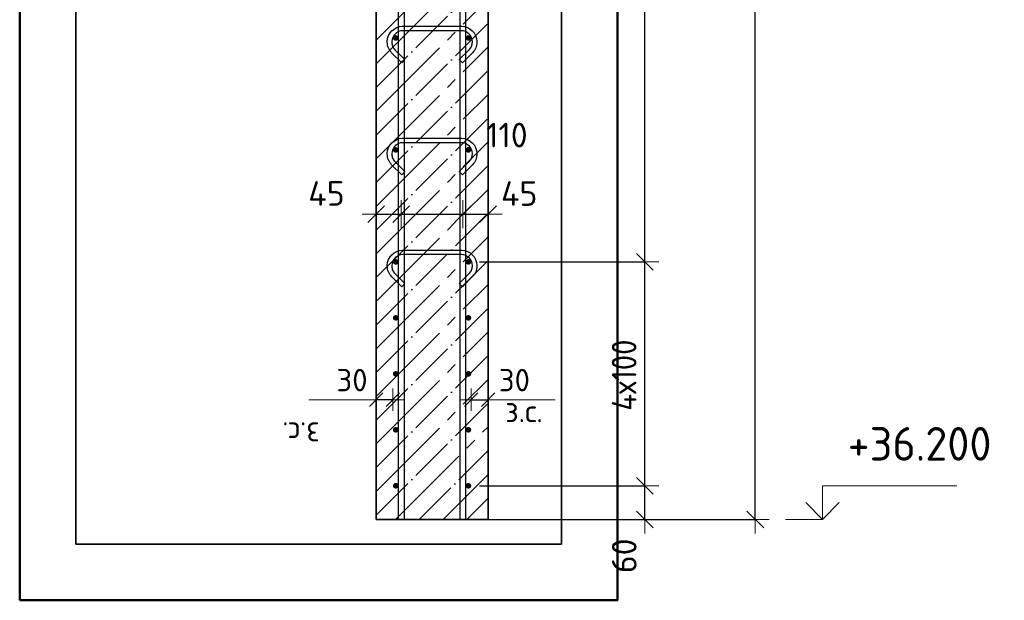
# Model space of a CAD drawing. Header units: millimetres. Extents: x -2995 to 60896, y -2809 to 57831.
# Tile 101 of 169: x 46442 to 48200, y 22598 to 23635. Entities that reach past the tile are written whole.
import ezdxf

# ---------------------------------------------------------------- set-up
doc = ezdxf.new("R2010")
doc.units = ezdxf.units.MM
doc.header["$PDMODE"] = 65
doc.linetypes.add('______11', pattern=[100, 80, -10, 0, -10])
doc.linetypes.add('______5', pattern=[220, 160, -20, 20, -20])
for name, color, linetype, lineweight in [('Standard', 7, 'Continuous', 25), ('Арм.стержн. вертикальными 1', 22, 'Continuous', 35), ('Арм.стержн.горизонт. 1', 180, 'Continuous', 35), ('Высотная отметки_ общее', 7, 'Continuous', 13), ('Размерная линия_ общее', 7, 'Continuous', 13), ('Размерная линия_ общее_1', 7, 'Continuous', 13)]:
    doc.layers.add(name, color=color, linetype=linetype, lineweight=lineweight)
doc.layers.add('Арм.стержн.Стяжки', color=7, linetype='Continuous', lineweight=35, true_color=0x501e0f)
doc.styles.add('ISOCPEUR', font='ISOCPEUR')
doc.dimstyles.new('DIMSTYLE_11', dxfattribs={"dimtxt": 44, "dimasz": 50, "dimexe": 0, "dimexo": 0.001, "dimgap": 22, "dimtad": 2, "dimdec": 0, "dimrnd": 5, "dimzin": 12, "dimdsep": 46, "dimtxsty": 'ISOCPEUR', "dimblk1": 'ALL_ML_STRICH', "dimblk2": 'ALL_ML_STRICH', "dimsah": 1, "dimcen": 0, "dimse1": 1, "dimse2": 1, "dimclrd": 7, "dimclre": 256, "dimclrt": 7, "dimadec": 0, "dimazin": 0, "dimtfac": 1, "dimtdec": 0, "dimtix": 1, "dimtmove": 2, "dimatfit": 3, "dimfxl": 0, "dimtvp": 1.2, "dimtzin": 0, "dimlwd": 0, "dimlwe": -3, "dimarcsym": 0})
doc.dimstyles.new('DIMSTYLE_3', dxfattribs={"dimtxt": 44, "dimasz": 50, "dimexe": 0, "dimexo": 0, "dimgap": 22, "dimtad": 2, "dimdec": 0, "dimrnd": 5, "dimzin": 12, "dimdsep": 46, "dimtxsty": 'ISOCPEUR', "dimblk1": 'ALL_ML_STRICH', "dimblk2": 'ALL_ML_STRICH', "dimsah": 1, "dimcen": 0, "dimclrd": 7, "dimclre": 256, "dimclrt": 7, "dimadec": 0, "dimazin": 0, "dimtfac": 1, "dimtdec": 0, "dimtix": 1, "dimtmove": 2, "dimatfit": 3, "dimfxl": 0, "dimtvp": 1.2, "dimtzin": 0, "dimlwd": 0, "dimlwe": -3, "dimarcsym": 0})
doc.dimstyles.new('DIMSTYLE_5', dxfattribs={"dimtxt": 44, "dimasz": 50, "dimexe": 0, "dimexo": 0, "dimgap": 22, "dimtad": 2, "dimdec": 0, "dimrnd": 5, "dimzin": 12, "dimdsep": 46, "dimtxsty": 'ISOCPEUR', "dimblk1": 'ALL_ML_STRICH', "dimblk2": 'ALL_ML_STRICH', "dimsah": 1, "dimcen": 0, "dimclrd": 7, "dimclre": 256, "dimclrt": 7, "dimadec": 0, "dimazin": 0, "dimtfac": 1, "dimtdec": 0, "dimtix": 1, "dimtmove": 2, "dimatfit": 3, "dimfxl": 0, "dimtzin": 0, "dimlwd": 0, "dimlwe": -3, "dimarcsym": 0})
doc.dimstyles.new('DIMSTYLE_8', dxfattribs={"dimtxt": 40, "dimasz": 40, "dimexe": 0, "dimexo": 0.001, "dimgap": 20, "dimtad": 2, "dimdec": 0, "dimrnd": 5, "dimzin": 12, "dimdsep": 46, "dimtxsty": 'ISOCPEUR', "dimblk1": 'ALL_ML_STRICH', "dimblk2": 'ALL_ML_STRICH', "dimsah": 1, "dimcen": 0, "dimse1": 1, "dimse2": 1, "dimclrd": 7, "dimclre": 256, "dimclrt": 7, "dimadec": 0, "dimazin": 0, "dimtfac": 1, "dimtdec": 0, "dimtix": 1, "dimtmove": 2, "dimatfit": 3, "dimfxl": 0, "dimtvp": 1.2, "dimtzin": 0, "dimlwd": 0, "dimlwe": -3, "dimarcsym": 0})

# ---------------------------------------------------------------- blocks, each defined once
blk = doc.blocks.new('COMPLEX_ELEVATIONDIM_5')
at = {"layer": 'Высотная отметки_ общее', "color": 7, "linetype": 'Continuous', "lineweight": 13, "transparency": 33554687}
for p, q in [((47875.5, 22742), (47875.5, 22802)), ((47875.5, 22802), (48115.5, 22802)), ((47875.5, 22742), (47845.5, 22772)), ((47875.5, 22742), (47905.5, 22772)), ((47875.5, 22742), (47875.5, 22742)), ((47875.5, 22742), (47875.5, 22742)), ((47875.5, 22742), (47875.5, 22742)), ((47875.5, 22742), (47875.5, 22742))]:
    blk.add_line(p, q, dxfattribs=at)
blk.add_lwpolyline([(47875.5, 22742), (47815.5, 22742), (47815.5, 22742), (47809.3, 22742)], dxfattribs=at)
at = {"layer": 'Высотная отметки_ общее', "color": 7, "linetype": 'Continuous', "lineweight": 13, "transparency": 33554687, "insert": (47920.5, 22847), "char_height": 60, "width": 298.477, "attachment_point": 7, "style": 'ISOCPEUR'}
blk.add_mtext('\\W0.96;+36.200', dxfattribs=at)
blk = doc.blocks.new('ALL_ML_STRICH')
at = {"color": 0, "linetype": 'ByBlock', "lineweight": -2}
for p, q in [((0, -0.5), (0, 0.5)), ((-1, 0), (0.5, 0)), ((-0.3, -0.3), (0.3, 0.3))]:
    blk.add_line(p, q, dxfattribs=at)
blk = doc.blocks.new('*D162')
at = {"layer": 'DEFPOINTS', "color": 7, "linetype": 'Continuous', "lineweight": 13, "transparency": 33554687}
for p in [(47278.2, 25862), (47326.2, 22742), (47755.5, 22742)]:
    blk.add_point(p, dxfattribs=at)
at = {"layer": 'Размерная линия_ общее', "color": 253, "linetype": 'Continuous', "lineweight": -2, "true_color": 0xa0a0a0, "transparency": 33554687}
for p, q in [((47298.2, 25862), (47755.5, 25862)), ((47346.2, 22742), (47755.5, 22742))]:
    blk.add_line(p, q, dxfattribs=at)
at = {"layer": 'Размерная линия_ общее', "color": 7, "linetype": 'Continuous', "lineweight": -2, "transparency": 33554687}
blk.add_line((47755.5, 22742), (47755.5, 25862), dxfattribs=at)
at = {"layer": 'Размерная линия_ общее', "color": 7, "linetype": 'Continuous', "lineweight": 13, "transparency": 33554687, "xscale": 50, "yscale": 50, "zscale": 50}
for p, rotation in [((47755.5, 25862), 90), ((47755.5, 22742), 270)]:
    blk.add_blockref('ALL_ML_STRICH', p, dxfattribs=dict(at, rotation=rotation))
at = {"layer": 'Размерная линия_ общее', "color": 7, "linetype": 'Continuous', "lineweight": 13, "transparency": 33554687, "insert": (47718.5, 24308.6), "char_height": 44, "width": 176, "attachment_point": 5, "rotation": 90, "style": 'ISOCPEUR'}
blk.add_mtext('\\A1;{3120}', dxfattribs=at)
blk = doc.blocks.new('*D164')
at = {"layer": 'DEFPOINTS', "color": 7, "linetype": 'Continuous', "lineweight": 13, "transparency": 33554687}
for p in [(47243.2, 22802), (47224.1, 22742), (47558.2, 22742)]:
    blk.add_point(p, dxfattribs=at)
at = {"layer": 'Размерная линия_ общее', "color": 253, "linetype": 'Continuous', "lineweight": -2, "true_color": 0xa0a0a0, "transparency": 33554687}
for p, q in [((47263.2, 22802), (47558.2, 22802)), ((47244.1, 22742), (47558.2, 22742))]:
    blk.add_line(p, q, dxfattribs=at)
at = {"layer": 'Размерная линия_ общее', "color": 7, "linetype": 'Continuous', "lineweight": -2, "transparency": 33554687}
blk.add_line((47558.2, 22742), (47558.2, 22802), dxfattribs=at)
at = {"layer": 'Размерная линия_ общее', "color": 7, "linetype": 'Continuous', "lineweight": 13, "transparency": 33554687, "xscale": 50, "yscale": 50, "zscale": 50}
for p, rotation in [((47558.2, 22802), 90), ((47558.2, 22742), 270)]:
    blk.add_blockref('ALL_ML_STRICH', p, dxfattribs=dict(at, rotation=rotation))
at = {"layer": 'Размерная линия_ общее', "color": 7, "linetype": 'Continuous', "lineweight": 13, "transparency": 33554687, "insert": (47521.4, 22677), "char_height": 44, "width": 88, "attachment_point": 5, "rotation": 90, "style": 'ISOCPEUR'}
blk.add_mtext('\\A1;{60}', dxfattribs=at)
blk = doc.blocks.new('*D165')
at = {"layer": 'DEFPOINTS', "color": 7, "linetype": 'Continuous', "lineweight": 13, "transparency": 33554687}
for p in [(47243.2, 23202), (47243.2, 22802), (47558.2, 22802)]:
    blk.add_point(p, dxfattribs=at)
at = {"layer": 'Размерная линия_ общее', "color": 253, "linetype": 'Continuous', "lineweight": -2, "true_color": 0xa0a0a0, "transparency": 33554687}
for p, q in [((47263.2, 23202), (47558.2, 23202)), ((47263.2, 22802), (47558.2, 22802))]:
    blk.add_line(p, q, dxfattribs=at)
at = {"layer": 'Размерная линия_ общее', "color": 7, "linetype": 'Continuous', "lineweight": -2, "transparency": 33554687}
blk.add_line((47558.2, 22802), (47558.2, 23202), dxfattribs=at)
at = {"layer": 'Размерная линия_ общее', "color": 7, "linetype": 'Continuous', "lineweight": 13, "transparency": 33554687, "xscale": 50, "yscale": 50, "zscale": 50}
for p, rotation in [((47558.2, 23202), 90), ((47558.2, 22802), 270)]:
    blk.add_blockref('ALL_ML_STRICH', p, dxfattribs=dict(at, rotation=rotation))
at = {"layer": 'Размерная линия_ общее', "color": 7, "linetype": 'Continuous', "lineweight": 13, "transparency": 33554687, "insert": (47499.2, 22936), "char_height": 44, "width": 2.2, "attachment_point": 1, "rotation": 90, "line_spacing_factor": 0.60241, "style": 'ISOCPEUR'}
blk.add_mtext('\\W0.91;4х100', dxfattribs=at)
blk = doc.blocks.new('*D166')
at = {"layer": 'DEFPOINTS', "color": 7, "linetype": 'Continuous', "lineweight": 13, "transparency": 33554687}
for p in [(47243.2, 25402), (47243.2, 23202), (47558.2, 23202)]:
    blk.add_point(p, dxfattribs=at)
at = {"layer": 'Размерная линия_ общее', "color": 253, "linetype": 'Continuous', "lineweight": -2, "true_color": 0xa0a0a0, "transparency": 33554687}
for p, q in [((47263.2, 25402), (47558.2, 25402)), ((47263.2, 23202), (47558.2, 23202))]:
    blk.add_line(p, q, dxfattribs=at)
at = {"layer": 'Размерная линия_ общее', "color": 7, "linetype": 'Continuous', "lineweight": -2, "transparency": 33554687}
blk.add_line((47558.2, 23202), (47558.2, 25402), dxfattribs=at)
at = {"layer": 'Размерная линия_ общее', "color": 7, "linetype": 'Continuous', "lineweight": 13, "transparency": 33554687, "xscale": 50, "yscale": 50, "zscale": 50}
for p, rotation in [((47558.2, 25402), 90), ((47558.2, 23202), 270)]:
    blk.add_blockref('ALL_ML_STRICH', p, dxfattribs=dict(at, rotation=rotation))
at = {"layer": 'Размерная линия_ общее', "color": 7, "linetype": 'Continuous', "lineweight": 13, "transparency": 33554687, "insert": (47499.2, 24158), "char_height": 44, "width": 2.2, "attachment_point": 1, "rotation": 90, "line_spacing_factor": 0.60241, "style": 'ISOCPEUR'}
blk.add_mtext('\\W0.91;11х200=2200', dxfattribs=at)
blk = doc.blocks.new('*D169')
at = {"layer": 'DEFPOINTS', "color": 7, "linetype": 'Continuous', "lineweight": 13, "transparency": 33554687}
for p in [(47248.2, 22955.8), (47248.2, 22947.1), (47278.2, 22947.1)]:
    blk.add_point(p, dxfattribs=at)
at = {"layer": 'Размерная линия_ общее_1', "color": 7, "linetype": 'Continuous', "lineweight": -2, "transparency": 33554687}
blk.add_line((47248.2, 22955.8), (47278.2, 22955.8), dxfattribs=at)
at = {"layer": 'Размерная линия_ общее_1', "color": 7, "linetype": 'Continuous', "lineweight": 13, "transparency": 33554687, "xscale": 40, "yscale": 40, "zscale": 40, "rotation": 180}
blk.add_blockref('ALL_ML_STRICH', (47248.2, 22955.8), dxfattribs=at)
at = {"layer": 'Размерная линия_ общее_1', "color": 7, "linetype": 'Continuous', "lineweight": 13, "transparency": 33554687, "xscale": 40, "yscale": 40, "zscale": 40}
blk.add_blockref('ALL_ML_STRICH', (47278.2, 22955.8), dxfattribs=at)
at = {"layer": 'Размерная линия_ общее_1', "color": 7, "linetype": 'Continuous', "lineweight": 13, "transparency": 33554687, "insert": (47325.2, 22990.8), "char_height": 40, "width": 80, "attachment_point": 5, "style": 'ISOCPEUR'}
blk.add_mtext('\\A1;{30}', dxfattribs=at)
at = {"layer": 'Размерная линия_ общее_1', "color": 7, "linetype": 'Continuous', "lineweight": 13, "transparency": 33554687, "insert": (47308.8, 22955.6), "char_height": 40, "width": 2, "attachment_point": 1, "line_spacing_factor": 0.60241, "style": 'ISOCPEUR'}
blk.add_mtext('з.с.', dxfattribs=at)
blk = doc.blocks.new('*D170')
at = {"layer": 'DEFPOINTS', "color": 7, "linetype": 'Continuous', "lineweight": 13, "transparency": 33554687}
for p in [(47078.2, 23287.1), (47123.2, 23289.4), (47078.2, 23277.7)]:
    blk.add_point(p, dxfattribs=at)
at = {"layer": 'Размерная линия_ общее', "color": 7, "linetype": 'Continuous', "lineweight": -2, "transparency": 33554687}
blk.add_line((47078.2, 23287.1), (47123.2, 23287.1), dxfattribs=at)
at = {"layer": 'Размерная линия_ общее', "color": 7, "linetype": 'Continuous', "lineweight": 13, "transparency": 33554687, "xscale": 50, "yscale": 50, "zscale": 50, "rotation": 180}
blk.add_blockref('ALL_ML_STRICH', (47078.2, 23287.1), dxfattribs=at)
at = {"layer": 'Размерная линия_ общее', "color": 7, "linetype": 'Continuous', "lineweight": 13, "transparency": 33554687, "xscale": 50, "yscale": 50, "zscale": 50}
blk.add_blockref('ALL_ML_STRICH', (47123.2, 23287.1), dxfattribs=at)
at = {"layer": 'Размерная линия_ общее', "color": 7, "linetype": 'Continuous', "lineweight": 13, "transparency": 33554687, "insert": (46989.6, 23324.2), "char_height": 44, "width": 88, "attachment_point": 5, "style": 'ISOCPEUR'}
blk.add_mtext('\\A1;{45}', dxfattribs=at)
blk = doc.blocks.new('*D171')
at = {"layer": 'DEFPOINTS', "color": 7, "linetype": 'Continuous', "lineweight": 13, "transparency": 33554687}
for p in [(47123.2, 23289.4), (47123.2, 23287.1), (47233.2, 23293.4)]:
    blk.add_point(p, dxfattribs=at)
at = {"layer": 'Размерная линия_ общее', "color": 7, "linetype": 'Continuous', "lineweight": -2, "transparency": 33554687}
blk.add_line((47123.2, 23287.1), (47233.2, 23287.1), dxfattribs=at)
at = {"layer": 'Размерная линия_ общее', "color": 7, "linetype": 'Continuous', "lineweight": 13, "transparency": 33554687, "xscale": 50, "yscale": 50, "zscale": 50, "rotation": 180}
blk.add_blockref('ALL_ML_STRICH', (47123.2, 23287.1), dxfattribs=at)
at = {"layer": 'Размерная линия_ общее', "color": 7, "linetype": 'Continuous', "lineweight": 13, "transparency": 33554687, "xscale": 50, "yscale": 50, "zscale": 50}
blk.add_blockref('ALL_ML_STRICH', (47233.2, 23287.1), dxfattribs=at)
at = {"layer": 'Размерная линия_ общее', "color": 7, "linetype": 'Continuous', "lineweight": 13, "transparency": 33554687, "insert": (47311.8, 23428.5), "char_height": 44, "width": 132, "attachment_point": 5, "style": 'ISOCPEUR'}
blk.add_mtext('\\A1;{110}', dxfattribs=at)
blk = doc.blocks.new('*D172')
at = {"layer": 'DEFPOINTS', "color": 7, "linetype": 'Continuous', "lineweight": 13, "transparency": 33554687}
for p in [(47233.2, 23293.4), (47233.2, 23287.1), (47278.2, 23286.2)]:
    blk.add_point(p, dxfattribs=at)
at = {"layer": 'Размерная линия_ общее', "color": 7, "linetype": 'Continuous', "lineweight": -2, "transparency": 33554687}
blk.add_line((47233.2, 23287.1), (47278.2, 23287.1), dxfattribs=at)
at = {"layer": 'Размерная линия_ общее', "color": 7, "linetype": 'Continuous', "lineweight": 13, "transparency": 33554687, "xscale": 50, "yscale": 50, "zscale": 50, "rotation": 180}
blk.add_blockref('ALL_ML_STRICH', (47233.2, 23287.1), dxfattribs=at)
at = {"layer": 'Размерная линия_ общее', "color": 7, "linetype": 'Continuous', "lineweight": 13, "transparency": 33554687, "xscale": 50, "yscale": 50, "zscale": 50}
blk.add_blockref('ALL_ML_STRICH', (47278.2, 23287.1), dxfattribs=at)
at = {"layer": 'Размерная линия_ общее', "color": 7, "linetype": 'Continuous', "lineweight": 13, "transparency": 33554687, "insert": (47333.9, 23324.1), "char_height": 44, "width": 88, "attachment_point": 5, "style": 'ISOCPEUR'}
blk.add_mtext('\\A1;{45}', dxfattribs=at)
blk = doc.blocks.new('*D174')
at = {"layer": 'DEFPOINTS', "color": 7, "linetype": 'Continuous', "lineweight": 13, "transparency": 33554687}
for p in [(47078.2, 22947.1), (47108.2, 22955.8), (47108.2, 22947.1)]:
    blk.add_point(p, dxfattribs=at)
at = {"layer": 'Размерная линия_ общее_1', "color": 7, "linetype": 'Continuous', "lineweight": -2, "transparency": 33554687}
blk.add_line((47108.2, 22955.8), (47078.2, 22955.8), dxfattribs=at)
at = {"layer": 'Размерная линия_ общее_1', "color": 7, "linetype": 'Continuous', "lineweight": 13, "transparency": 33554687, "xscale": 40, "yscale": 40, "zscale": 40}
for p, rotation in [((47078.2, 22955.8), 180), ((47108.2, 22955.8), 360)]:
    blk.add_blockref('ALL_ML_STRICH', p, dxfattribs=dict(at, rotation=rotation))
at = {"layer": 'Размерная линия_ общее_1', "color": 7, "linetype": 'Continuous', "lineweight": 13, "transparency": 33554687, "insert": (47035.2, 22990.8), "char_height": 40, "width": 80, "attachment_point": 5, "style": 'ISOCPEUR'}
blk.add_mtext('\\A1;{30}', dxfattribs=at)
at = {"layer": 'Размерная линия_ общее_1', "color": 7, "linetype": 'Continuous', "lineweight": 13, "transparency": 33554687, "insert": (46977.7, 22875.6), "char_height": 40, "width": 2, "attachment_point": 1, "rotation": 180, "line_spacing_factor": 0.60241, "style": 'ISOCPEUR'}
blk.add_mtext('з.с.', dxfattribs=at)

msp = doc.modelspace()

# ---------------------------------------------------------------- hatches: boundary and pattern name
at = {"layer": 'Арм.стержн.горизонт. 1', "linetype": 'Continuous', "lineweight": 50, "transparency": 33554687}
for points in [[(47118.2, 23602), (47117.9, 23604), (47116.8, 23605.6), (47115.2, 23606.7), (47113.2, 23607), (47111.3, 23606.7), (47109.7, 23605.6), (47108.6, 23604), (47108.2, 23602), (47108.6, 23600.1), (47109.7, 23598.5), (47111.3, 23597.4), (47113.2, 23597), (47115.2, 23597.4), (47116.8, 23598.5), (47117.9, 23600.1)], [(47248.2, 23602), (47247.9, 23604), (47246.8, 23605.6), (47245.2, 23606.7), (47243.2, 23607), (47241.3, 23606.7), (47239.7, 23605.6), (47238.6, 23604), (47238.2, 23602), (47238.6, 23600.1), (47239.7, 23598.5), (47241.3, 23597.4), (47243.2, 23597), (47245.2, 23597.4), (47246.8, 23598.5), (47247.9, 23600.1)], [(47118.2, 23402), (47117.9, 23404), (47116.8, 23405.6), (47115.2, 23406.7), (47113.2, 23407), (47111.3, 23406.7), (47109.7, 23405.6), (47108.6, 23404), (47108.2, 23402), (47108.6, 23400.1), (47109.7, 23398.5), (47111.3, 23397.4), (47113.2, 23397), (47115.2, 23397.4), (47116.8, 23398.5), (47117.9, 23400.1)], [(47248.2, 23402), (47247.9, 23404), (47246.8, 23405.6), (47245.2, 23406.7), (47243.2, 23407), (47241.3, 23406.7), (47239.7, 23405.6), (47238.6, 23404), (47238.2, 23402), (47238.6, 23400.1), (47239.7, 23398.5), (47241.3, 23397.4), (47243.2, 23397), (47245.2, 23397.4), (47246.8, 23398.5), (47247.9, 23400.1)], [(47118.2, 23202), (47117.9, 23204), (47116.8, 23205.6), (47115.2, 23206.7), (47113.2, 23207), (47111.3, 23206.7), (47109.7, 23205.6), (47108.6, 23204), (47108.2, 23202), (47108.6, 23200.1), (47109.7, 23198.5), (47111.3, 23197.4), (47113.2, 23197), (47115.2, 23197.4), (47116.8, 23198.5), (47117.9, 23200.1)], [(47248.2, 23202), (47247.9, 23204), (47246.8, 23205.6), (47245.2, 23206.7), (47243.2, 23207), (47241.3, 23206.7), (47239.7, 23205.6), (47238.6, 23204), (47238.2, 23202), (47238.6, 23200.1), (47239.7, 23198.5), (47241.3, 23197.4), (47243.2, 23197), (47245.2, 23197.4), (47246.8, 23198.5), (47247.9, 23200.1)], [(47118.2, 23102), (47117.9, 23104), (47116.8, 23105.6), (47115.2, 23106.7), (47113.2, 23107), (47111.3, 23106.7), (47109.7, 23105.6), (47108.6, 23104), (47108.2, 23102), (47108.6, 23100.1), (47109.7, 23098.5), (47111.3, 23097.4), (47113.2, 23097), (47115.2, 23097.4), (47116.8, 23098.5), (47117.9, 23100.1)], [(47248.2, 23102), (47247.9, 23104), (47246.8, 23105.6), (47245.2, 23106.7), (47243.2, 23107), (47241.3, 23106.7), (47239.7, 23105.6), (47238.6, 23104), (47238.2, 23102), (47238.6, 23100.1), (47239.7, 23098.5), (47241.3, 23097.4), (47243.2, 23097), (47245.2, 23097.4), (47246.8, 23098.5), (47247.9, 23100.1)], [(47118.2, 23002), (47117.9, 23004), (47116.8, 23005.6), (47115.2, 23006.7), (47113.2, 23007), (47111.3, 23006.7), (47109.7, 23005.6), (47108.6, 23004), (47108.2, 23002), (47108.6, 23000.1), (47109.7, 22998.5), (47111.3, 22997.4), (47113.2, 22997), (47115.2, 22997.4), (47116.8, 22998.5), (47117.9, 23000.1)], [(47248.2, 23002), (47247.9, 23004), (47246.8, 23005.6), (47245.2, 23006.7), (47243.2, 23007), (47241.3, 23006.7), (47239.7, 23005.6), (47238.6, 23004), (47238.2, 23002), (47238.6, 23000.1), (47239.7, 22998.5), (47241.3, 22997.4), (47243.2, 22997), (47245.2, 22997.4), (47246.8, 22998.5), (47247.9, 23000.1)], [(47118.2, 22902), (47117.9, 22904), (47116.8, 22905.6), (47115.2, 22906.7), (47113.2, 22907), (47111.3, 22906.7), (47109.7, 22905.6), (47108.6, 22904), (47108.2, 22902), (47108.6, 22900.1), (47109.7, 22898.5), (47111.3, 22897.4), (47113.2, 22897), (47115.2, 22897.4), (47116.8, 22898.5), (47117.9, 22900.1)], [(47248.2, 22902), (47247.9, 22904), (47246.8, 22905.6), (47245.2, 22906.7), (47243.2, 22907), (47241.3, 22906.7), (47239.7, 22905.6), (47238.6, 22904), (47238.2, 22902), (47238.6, 22900.1), (47239.7, 22898.5), (47241.3, 22897.4), (47243.2, 22897), (47245.2, 22897.4), (47246.8, 22898.5), (47247.9, 22900.1)], [(47118.2, 22802), (47117.9, 22804), (47116.8, 22805.6), (47115.2, 22806.7), (47113.2, 22807), (47111.3, 22806.7), (47109.7, 22805.6), (47108.6, 22804), (47108.2, 22802), (47108.6, 22800.1), (47109.7, 22798.5), (47111.3, 22797.4), (47113.2, 22797), (47115.2, 22797.4), (47116.8, 22798.5), (47117.9, 22800.1)], [(47248.2, 22802), (47247.9, 22804), (47246.8, 22805.6), (47245.2, 22806.7), (47243.2, 22807), (47241.3, 22806.7), (47239.7, 22805.6), (47238.6, 22804), (47238.2, 22802), (47238.6, 22800.1), (47239.7, 22798.5), (47241.3, 22797.4), (47243.2, 22797), (47245.2, 22797.4), (47246.8, 22798.5), (47247.9, 22800.1)]]:
    msp.add_hatch(color=4, dxfattribs=at).paths.add_polyline_path(points)

# ---------------------------------------------------------------- linework, layer by layer
at = {"layer": 'Standard', "color": 52, "linetype": 'Continuous', "lineweight": -3, "transparency": 33554687}
for p, q in [((46541.8, 22697.5), (46541.8, 26335.7)), ((46541.8, 26335.7), (46541.8, 22697.5)), ((47409.1, 26335.7), (47409.1, 22697.5)), ((47409.1, 22697.5), (47409.1, 26335.7)), ((47409.1, 22697.5), (46541.8, 22697.5)), ((46541.8, 22697.5), (47409.1, 22697.5))]:
    msp.add_line(p, q, dxfattribs=at)
at = {"layer": 'Standard', "color": 7, "linetype": 'Continuous', "lineweight": 13, "transparency": 33554687}
for p, q in [((47078.2, 22955.8), (46958.2, 22955.8)), ((47278.2, 22955.8), (47398.2, 22955.8))]:
    msp.add_line(p, q, dxfattribs=at)
at = {"layer": 'Standard', "color": 7, "linetype": 'Continuous', "lineweight": 50, "transparency": 33554687}
msp.add_lwpolyline([(46441.8, 22597.5), (47509.1, 22597.5), (47509.1, 26435.7), (46441.8, 26435.7), (46441.8, 22597.5)], dxfattribs=at)
at = {"layer": 'Арм.стержн. вертикальными 1', "color": 4, "linetype": 'Continuous', "lineweight": 25, "transparency": 33554687}
for points in [[(47228.2, 22742), (47228.2, 25953), (47227.6, 25957.5), (47226.1, 25962.1), (47223.8, 25966.3), (47220.9, 25969.7), (47217.5, 25972.6), (47213.3, 25974.9), (47208.7, 25976.4), (47204.2, 25977), (46923.2, 25977), (46923.2, 25987), (47204.9, 25987), (47211, 25986.2), (47217.3, 25984.1), (47223.2, 25980.8), (47228, 25976.8), (47232, 25972), (47235.3, 25966.1), (47237.4, 25959.8), (47238.2, 25953.7), (47238.2, 22742), (47228.2, 22742)], [(47228.2, 22742), (47228.2, 25953), (47227.6, 25957.5), (47226.1, 25962.1), (47223.8, 25966.3), (47220.9, 25969.7), (47217.5, 25972.6), (47213.3, 25974.9), (47208.7, 25976.4), (47204.2, 25977), (46923.2, 25977), (46923.2, 25987), (47204.9, 25987), (47211, 25986.2), (47217.3, 25984.1), (47223.2, 25980.8), (47228, 25976.8), (47232, 25972), (47235.3, 25966.1), (47237.4, 25959.8), (47238.2, 25953.7), (47238.2, 22742), (47228.2, 22742)], [(47228.2, 22742), (47228.2, 25953), (47227.6, 25957.5), (47226.1, 25962.1), (47223.8, 25966.3), (47220.9, 25969.7), (47217.5, 25972.6), (47213.3, 25974.9), (47208.7, 25976.4), (47204.2, 25977), (46923.2, 25977), (46923.2, 25987), (47204.9, 25987), (47211, 25986.2), (47217.3, 25984.1), (47223.2, 25980.8), (47228, 25976.8), (47232, 25972), (47235.3, 25966.1), (47237.4, 25959.8), (47238.2, 25953.7), (47238.2, 22742), (47228.2, 22742)], [(47118.2, 22742), (47118.2, 25893), (47117.6, 25897.5), (47116.1, 25902.1), (47113.8, 25906.3), (47110.9, 25909.7), (47107.5, 25912.6), (47103.3, 25914.9), (47098.7, 25916.4), (47094.2, 25917), (46753.2, 25917), (46753.2, 25927), (47094.9, 25927), (47101, 25926.2), (47107.3, 25924.1), (47113.2, 25920.8), (47118, 25916.8), (47122, 25912), (47125.3, 25906.1), (47127.4, 25899.8), (47128.2, 25893.7), (47128.2, 22742), (47118.2, 22742)], [(47118.2, 22742), (47118.2, 25893), (47117.6, 25897.5), (47116.1, 25902.1), (47113.8, 25906.3), (47110.9, 25909.7), (47107.5, 25912.6), (47103.3, 25914.9), (47098.7, 25916.4), (47094.2, 25917), (46753.2, 25917), (46753.2, 25927), (47094.9, 25927), (47101, 25926.2), (47107.3, 25924.1), (47113.2, 25920.8), (47118, 25916.8), (47122, 25912), (47125.3, 25906.1), (47127.4, 25899.8), (47128.2, 25893.7), (47128.2, 22742), (47118.2, 22742)], [(47118.2, 22742), (47118.2, 25893), (47117.6, 25897.5), (47116.1, 25902.1), (47113.8, 25906.3), (47110.9, 25909.7), (47107.5, 25912.6), (47103.3, 25914.9), (47098.7, 25916.4), (47094.2, 25917), (46753.2, 25917), (46753.2, 25927), (47094.9, 25927), (47101, 25926.2), (47107.3, 25924.1), (47113.2, 25920.8), (47118, 25916.8), (47122, 25912), (47125.3, 25906.1), (47127.4, 25899.8), (47128.2, 25893.7), (47128.2, 22742), (47118.2, 22742)]]:
    msp.add_lwpolyline(points, dxfattribs=at)
at = {"layer": 'Арм.стержн.горизонт. 1', "color": 52, "linetype": 'Continuous', "lineweight": 25, "transparency": 33554687}
for p, q in [((47078.2, 22742), (47078.2, 22742)), ((47278.2, 22742), (47278.2, 22742))]:
    msp.add_line(p, q, dxfattribs=at)
at = {"layer": 'Арм.стержн.Стяжки', "color": 40, "linetype": 'Continuous', "lineweight": 25, "transparency": 33554687}
for points in [[(47124, 23557.5), (47106, 23575.6), (47104.3, 23577.5), (47102.8, 23579.6), (47101.5, 23581.9), (47100.4, 23584.2), (47099.5, 23586.6), (47098.8, 23589.1), (47098.4, 23591.7), (47098.2, 23594.2), (47098.2, 23596.2), (47098.9, 23601.1), (47100.6, 23606.2), (47103.2, 23610.9), (47106.4, 23614.7), (47110.3, 23617.9), (47115, 23620.6), (47120, 23622.2), (47124.9, 23622.9), (47231.6, 23622.9), (47236.4, 23622.2), (47241.5, 23620.6), (47246.2, 23617.9), (47250.1, 23614.7), (47253.3, 23610.9), (47255.9, 23606.2), (47257.6, 23601.1), (47258.2, 23596.2), (47258.2, 23594.2), (47258.1, 23591.7), (47257.6, 23589.1), (47257, 23586.6), (47256.1, 23584.2), (47255, 23581.9), (47253.7, 23579.6), (47252.2, 23577.5), (47250.5, 23575.6), (47232.4, 23557.5), (47226.8, 23563.2), (47244.7, 23581), (47245.9, 23582.5), (47247, 23584), (47247.9, 23585.6), (47248.7, 23587.3), (47249.3, 23589), (47249.8, 23590.8), (47250.1, 23592.6), (47250.2, 23594.5), (47250.2, 23595.7), (47249.7, 23599.3), (47248.5, 23603), (47246.7, 23606.3), (47244.4, 23609), (47241.6, 23611.3), (47238.3, 23613.2), (47234.6, 23614.4), (47231, 23614.9), (47125.5, 23614.9), (47121.9, 23614.4), (47118.2, 23613.2), (47114.8, 23611.3), (47112.1, 23609), (47109.8, 23606.3), (47108, 23603), (47106.7, 23599.3), (47106.2, 23595.7), (47106.2, 23594.5), (47106.4, 23592.6), (47106.7, 23590.8), (47107.1, 23589), (47107.8, 23587.3), (47108.5, 23585.6), (47109.5, 23584), (47110.6, 23582.5), (47111.8, 23581), (47129.7, 23563.2), (47124, 23557.5)], [(47124, 23357.5), (47106, 23375.6), (47104.3, 23377.5), (47102.8, 23379.6), (47101.5, 23381.9), (47100.4, 23384.2), (47099.5, 23386.6), (47098.8, 23389.1), (47098.4, 23391.7), (47098.2, 23394.2), (47098.2, 23396.2), (47098.9, 23401.1), (47100.6, 23406.2), (47103.2, 23410.9), (47106.4, 23414.7), (47110.3, 23417.9), (47115, 23420.6), (47120, 23422.2), (47124.9, 23422.9), (47231.6, 23422.9), (47236.4, 23422.2), (47241.5, 23420.6), (47246.2, 23417.9), (47250.1, 23414.7), (47253.3, 23410.9), (47255.9, 23406.2), (47257.6, 23401.1), (47258.2, 23396.2), (47258.2, 23394.2), (47258.1, 23391.7), (47257.6, 23389.1), (47257, 23386.6), (47256.1, 23384.2), (47255, 23381.9), (47253.7, 23379.6), (47252.2, 23377.5), (47250.5, 23375.6), (47232.4, 23357.5), (47226.8, 23363.2), (47244.7, 23381), (47245.9, 23382.5), (47247, 23384), (47247.9, 23385.6), (47248.7, 23387.3), (47249.3, 23389), (47249.8, 23390.8), (47250.1, 23392.6), (47250.2, 23394.5), (47250.2, 23395.7), (47249.7, 23399.3), (47248.5, 23403), (47246.7, 23406.3), (47244.4, 23409), (47241.6, 23411.3), (47238.3, 23413.2), (47234.6, 23414.4), (47231, 23414.9), (47125.5, 23414.9), (47121.9, 23414.4), (47118.2, 23413.2), (47114.8, 23411.3), (47112.1, 23409), (47109.8, 23406.3), (47108, 23403), (47106.7, 23399.3), (47106.2, 23395.7), (47106.2, 23394.5), (47106.4, 23392.6), (47106.7, 23390.8), (47107.1, 23389), (47107.8, 23387.3), (47108.5, 23385.6), (47109.5, 23384), (47110.6, 23382.5), (47111.8, 23381), (47129.7, 23363.2), (47124, 23357.5)], [(47124, 23357.5), (47106, 23375.6), (47104.3, 23377.5), (47102.8, 23379.6), (47101.5, 23381.9), (47100.4, 23384.2), (47099.5, 23386.6), (47098.8, 23389.1), (47098.4, 23391.7), (47098.2, 23394.2), (47098.2, 23396.2), (47098.9, 23401.1), (47100.6, 23406.2), (47103.2, 23410.9), (47106.4, 23414.7), (47110.3, 23417.9), (47115, 23420.6), (47120, 23422.2), (47124.9, 23422.9), (47231.6, 23422.9), (47236.4, 23422.2), (47241.5, 23420.6), (47246.2, 23417.9), (47250.1, 23414.7), (47253.3, 23410.9), (47255.9, 23406.2), (47257.6, 23401.1), (47258.2, 23396.2), (47258.2, 23394.2), (47258.1, 23391.7), (47257.6, 23389.1), (47257, 23386.6), (47256.1, 23384.2), (47255, 23381.9), (47253.7, 23379.6), (47252.2, 23377.5), (47250.5, 23375.6), (47232.4, 23357.5), (47226.8, 23363.2), (47244.7, 23381), (47245.9, 23382.5), (47247, 23384), (47247.9, 23385.6), (47248.7, 23387.3), (47249.3, 23389), (47249.8, 23390.8), (47250.1, 23392.6), (47250.2, 23394.5), (47250.2, 23395.7), (47249.7, 23399.3), (47248.5, 23403), (47246.7, 23406.3), (47244.4, 23409), (47241.6, 23411.3), (47238.3, 23413.2), (47234.6, 23414.4), (47231, 23414.9), (47125.5, 23414.9), (47121.9, 23414.4), (47118.2, 23413.2), (47114.8, 23411.3), (47112.1, 23409), (47109.8, 23406.3), (47108, 23403), (47106.7, 23399.3), (47106.2, 23395.7), (47106.2, 23394.5), (47106.4, 23392.6), (47106.7, 23390.8), (47107.1, 23389), (47107.8, 23387.3), (47108.5, 23385.6), (47109.5, 23384), (47110.6, 23382.5), (47111.8, 23381), (47129.7, 23363.2), (47124, 23357.5)], [(47124, 23157.5), (47106, 23175.6), (47104.3, 23177.5), (47102.8, 23179.6), (47101.5, 23181.9), (47100.4, 23184.2), (47099.5, 23186.6), (47098.8, 23189.1), (47098.4, 23191.7), (47098.2, 23194.2), (47098.2, 23196.2), (47098.9, 23201.1), (47100.6, 23206.2), (47103.2, 23210.9), (47106.4, 23214.7), (47110.3, 23217.9), (47115, 23220.6), (47120, 23222.2), (47124.9, 23222.9), (47231.6, 23222.9), (47236.4, 23222.2), (47241.5, 23220.6), (47246.2, 23217.9), (47250.1, 23214.7), (47253.3, 23210.9), (47255.9, 23206.2), (47257.6, 23201.1), (47258.2, 23196.2), (47258.2, 23194.2), (47258.1, 23191.7), (47257.6, 23189.1), (47257, 23186.6), (47256.1, 23184.2), (47255, 23181.9), (47253.7, 23179.6), (47252.2, 23177.5), (47250.5, 23175.6), (47232.4, 23157.5), (47226.8, 23163.2), (47244.7, 23181), (47245.9, 23182.5), (47247, 23184), (47247.9, 23185.6), (47248.7, 23187.3), (47249.3, 23189), (47249.8, 23190.8), (47250.1, 23192.6), (47250.2, 23194.5), (47250.2, 23195.7), (47249.7, 23199.3), (47248.5, 23203), (47246.7, 23206.3), (47244.4, 23209), (47241.6, 23211.3), (47238.3, 23213.2), (47234.6, 23214.4), (47231, 23214.9), (47125.5, 23214.9), (47121.9, 23214.4), (47118.2, 23213.2), (47114.8, 23211.3), (47112.1, 23209), (47109.8, 23206.3), (47108, 23203), (47106.7, 23199.3), (47106.2, 23195.7), (47106.2, 23194.5), (47106.4, 23192.6), (47106.7, 23190.8), (47107.1, 23189), (47107.8, 23187.3), (47108.5, 23185.6), (47109.5, 23184), (47110.6, 23182.5), (47111.8, 23181), (47129.7, 23163.2), (47124, 23157.5)]]:
    msp.add_lwpolyline(points, dxfattribs=at)
at = {"layer": 'Размерная линия_ общее', "color": 7, "linetype": 'Continuous', "lineweight": 35, "transparency": 33554687}
for p, q in [((47078.2, 25862), (47078.2, 22742)), ((47278.2, 22742), (47278.2, 25862)), ((47078.2, 22742), (47278.2, 22742))]:
    msp.add_line(p, q, dxfattribs=at)
at = {"layer": 'Размерная линия_ общее', "color": 253, "linetype": '______11', "lineweight": -3, "true_color": 0xababab, "transparency": 33554687}
for p, q in [((47078.2, 23598.2), (47278.2, 23798.2)), ((47078.2, 23513.4), (47278.2, 23713.4)), ((47078.2, 23428.5), (47278.2, 23628.5)), ((47078.2, 23343.7), (47278.2, 23543.7)), ((47078.2, 23258.8), (47278.2, 23458.8)), ((47078.2, 23174), (47278.2, 23374)), ((47078.2, 23089.1), (47278.2, 23289.1)), ((47078.2, 23004.3), (47278.2, 23204.3)), ((47078.2, 22919.4), (47278.2, 23119.4)), ((47078.2, 22834.6), (47278.2, 23034.6)), ((47078.2, 22749.7), (47278.2, 22949.7)), ((47155.4, 22742), (47278.2, 22864.9)), ((47240.3, 22742), (47278.2, 22780))]:
    msp.add_line(p, q, dxfattribs=at)
at = {"layer": 'Размерная линия_ общее', "color": 253, "linetype": '______5', "lineweight": -3, "true_color": 0xababab, "transparency": 33554687}
for p, q in [((47078.2, 23555.8), (47278.2, 23755.8)), ((47078.2, 23471), (47278.2, 23671)), ((47078.2, 23386.1), (47278.2, 23586.1)), ((47078.2, 23301.2), (47278.2, 23501.2)), ((47078.2, 23216.4), (47278.2, 23416.4)), ((47078.2, 23131.5), (47278.2, 23331.5)), ((47078.2, 23046.7), (47278.2, 23246.7)), ((47078.2, 22961.8), (47278.2, 23161.8)), ((47078.2, 22877), (47278.2, 23077)), ((47078.2, 22792.1), (47278.2, 22992.1)), ((47113, 22742), (47278.2, 22907.3)), ((47197.9, 22742), (47278.2, 22822.4))]:
    msp.add_line(p, q, dxfattribs=at)

# ---------------------------------------------------------------- block references
at = {"layer": 'Высотная отметки_ общее', "color": 7, "linetype": 'Continuous', "lineweight": 13, "transparency": 33554687}
msp.add_blockref('COMPLEX_ELEVATIONDIM_5', (0, 0), dxfattribs=at)

# ---------------------------------------------------------------- dimensions: what is measured, and where the dimension line sits
at = {"layer": 'Размерная линия_ общее', "color": 7, "linetype": 'Continuous', "lineweight": 13, "transparency": 33554687}
for base, p1, p2, dimstyle, picture, middle in [((47755.5, 25862), (47346.2, 22742), (47298.2, 25862), 'DIMSTYLE_5', '*D162', (47718.5, 24308.6)), ((47558.2, 22802), (47244.1, 22742), (47263.2, 22802), 'DIMSTYLE_3', '*D164', (47521.4, 22677))]:
    dim = msp.add_linear_dim(base=base, p1=p1, p2=p2, angle=90, dimstyle=dimstyle, override={"dimpost": '<>', "dimclrd": 7, "dimclre": 253, "dimclrt": 7, "dimlwd": 0, "dimlwe": 65533}, dxfattribs=at)
    dim.commit()
    dim.dimension.update_dxf_attribs({"geometry": picture, "text_midpoint": middle, "dimtype": 160})
for base, p1, p2, text, picture, middle in [((47558.2, 25402), (47263.2, 23202), (47263.2, 25402), '\\W0.91;11х200=2200', '*D166', (47536.2, 24302)), ((47558.2, 23202), (47263.2, 22802), (47263.2, 23202), '\\W0.91;4х100', '*D165', (47536.2, 23002))]:
    dim = msp.add_linear_dim(base=base, p1=p1, p2=p2, angle=90, text=text, dimstyle='DIMSTYLE_5', override={"dimpost": '<>', "dimclrd": 7, "dimclre": 253, "dimclrt": 7, "dimlwd": 0, "dimlwe": 65533}, dxfattribs=at)
    dim.commit()
    dim.dimension.update_dxf_attribs({"geometry": picture, "text_midpoint": middle, "dimtype": 160})
for base, p1, p2, picture, middle in [((47233.2, 23287.1), (47123.2, 23289.4), (47233.2, 23293.4), '*D171', (47311.8, 23428.5)), ((47123.2, 23287.1), (47078.2, 23277.7), (47123.2, 23289.4), '*D170', (46989.6, 23324.2)), ((47278.2, 23287.1), (47233.2, 23293.4), (47278.2, 23286.2), '*D172', (47333.9, 23324.1))]:
    dim = msp.add_linear_dim(base=base, p1=p1, p2=p2, dimstyle='DIMSTYLE_11', override={"dimpost": '<>', "dimclrd": 7, "dimclre": 253, "dimclrt": 7, "dimlwd": 0, "dimlwe": 65533}, dxfattribs=at)
    dim.commit()
    dim.dimension.update_dxf_attribs({"geometry": picture, "text_midpoint": middle, "dimtype": 160})
at = {"layer": 'Размерная линия_ общее_1', "color": 7, "linetype": 'Continuous', "lineweight": 13, "transparency": 33554687}
dim = msp.add_linear_dim(base=(47078.2, 22955.8), p1=(47108.2, 22947.1), p2=(47078.2, 22947.1), angle=180, text='<>\\Xз.с.', dimstyle='DIMSTYLE_8', override={"dimpost": '<>', "dimclrd": 7, "dimclre": 253, "dimclrt": 7, "dimlwd": 0, "dimlwe": 65533}, dxfattribs=at)
dim.commit()
dim.dimension.update_dxf_attribs({"geometry": '*D174', "text_midpoint": (47035.2, 22990.8), "dimtype": 160})
dim = msp.add_linear_dim(base=(47278.2, 22955.8), p1=(47248.2, 22947.1), p2=(47278.2, 22947.1), text='<>\\Xз.с.', dimstyle='DIMSTYLE_8', override={"dimpost": '<>', "dimclrd": 7, "dimclre": 253, "dimclrt": 7, "dimlwd": 0, "dimlwe": 65533}, dxfattribs=at)
dim.commit()
dim.dimension.update_dxf_attribs({"geometry": '*D169', "text_midpoint": (47325.2, 22990.8), "dimtype": 160})

doc.saveas('drawing.dxf')
